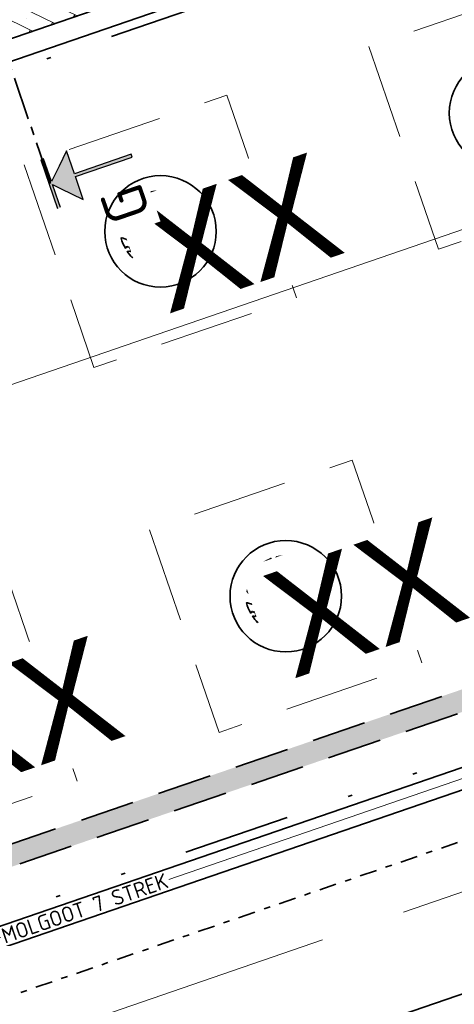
# Model space of a CAD drawing. Header units: metres. Extents: x 264779 to 275389, y 575281 to 580396.
# Tile 110 of 174: x 265398 to 265408, y 576994 to 577017. Entities that reach past the tile are written whole.
import ezdxf
from ezdxf.enums import TextEntityAlignment as Align

# ---------------------------------------------------------------- set-up
doc = ezdxf.new("R2018")
doc.units = ezdxf.units.M
for name, pattern in [('AM-AS', [16, 10, -2, 2, -2]), ('B-WE-RI-HWA_PVC_315-G', [10, 2, -1.125, 0.75, -1.125, 2, -1.125, 0.75, -1.125]), ('B-WE-VH-KANTOPSLUITING_TROTTOIRBAND_RWS_[AFMETINGEN1]-G', [10, 2.5, -1.5, 0, -1.5, 0, -1.5, 0, -1.5, 0, -1.5]), ('DASHED', [19.05, 12.7, -6.35]), ('HIDDEN', [9.525, 6.35, -3.175]), ('XX-CENTER', [8, 5, -1, 1, -1])]:
    doc.linetypes.add(name, pattern=pattern)
for name, color, linetype, lineweight in [('N-CO-AM-AS-G', 10, 'AM-AS', 9), ('N-OI-RI-ALGEMEEN-B.O.B.-T25', 7, 'Continuous', 25), ('N-OI-RI-ALGEMEEN-INFORMATIE-T25', 7, 'Continuous', 25), ('N-OI-RI-ALGEMEEN-VERHANG-T25', 7, 'Continuous', 25), ('N-WA-RI-DETAIL1-G', 1, 'HIDDEN', 18), ('N-WE-KL-TRACE-A', 7, 'Continuous', 25), ('N-WE-KL-TRACE-G', 7, 'DASHED', 35), ('N-WE-VH-GOOT_SBS-G', 40, 'Continuous', 35), ('N-WE-VH-KANTOPSLUITING_TROTTOIRBAND_RWS_110-220x250-G', 60, 'B-WE-VH-KANTOPSLUITING_TROTTOIRBAND_RWS_[AFMETINGEN1]-G', 35), ('N-WE-VH-VERHARDING_STRAATBAKSTEEN_DIKFORMAAT_KEPER-G', 40, 'Continuous', 35), ('X-XX-AL-AANPIJLING-T25', 7, 'Continuous', 25), ('X-XX-AL-PROFIELLIJN-S', 7, 'Continuous', 25), ('X-XX-AL-T18-1000', 10, 'Continuous', 18), ('X-XX-AL-VERWIJZING_DOORSNEDE-G', 7, 'XX-CENTER', 35)]:
    doc.layers.add(name, color=color, linetype=linetype, lineweight=lineweight)
for name, color, linetype, lineweight, true_color in [('N-GV-GR-BOOM-S', 7, 'Continuous', 35, 0x00a500), ('N-OI-RI-BELUCHTINGSDRAINAGE_PVC_160-G', 3, 'B-WE-RI-DRAINAGE_PVC_160-G', 35, 0x00ff00), ('N-OI-RI-HWA_PVC_315-G', 150, 'B-WE-RI-HWA_PVC_315-G', 35, 0x007fff), ('N-WE-VH-VERHARDING_STRAATBAKSTEEN_DIKFORMAAT_KEPER-ROOD-PAARS-A', 7, 'Continuous', 18, 0xa45729)]:
    doc.layers.add(name, color=color, linetype=linetype, lineweight=lineweight, true_color=true_color)
doc.layers.add('X-XX-AL-HULPLAAG-G', color=6, linetype='Continuous', lineweight=18, plot=False)
doc.styles.add('NLCS-ISO', font='NLCS-ISO.ttf')
doc.styles.add('NLCS-ISO-ANNOTATIVE-T18', font='NLCS-ISO.ttf', dxfattribs={"height": 1.8})
doc.styles.add('NLCS-ISO-ANNOTATIVE-T25', font='NLCS-ISO.ttf', dxfattribs={"height": 2.5})
doc.styles.get("Standard").update_dxf_attribs({"font": 'arial.ttf'})
doc.linetypes.add('B-WE-RI-DRAINAGE_PVC_160-G', pattern='A,10.25,-3,[160,NLCS.shx,S=0.25,R=0,X=0,Y=0],-3.5,["o",Standard,S=1,R=0,X=-0.35,Y=-0.35],-3.25', length=20)
doc.dimstyles.new('NLCS-ANNOTATIVE-T25-SCHRAP', dxfattribs={"dimtxt": 2.5, "dimasz": 1.4, "dimexe": 2, "dimexo": 2, "dimgap": 0.7, "dimtad": 1, "dimzin": 0, "dimtxsty": 'NLCS-ISO-ANNOTATIVE-T25', "dimblk": 'OBLIQUE', "dimcen": 2.5, "dimdle": 2, "dimclrd": 256, "dimclre": 256, "dimclrt": 256, "dimadec": 1, "dimazin": 0, "dimtfac": 1, "dimtofl": 0, "dimtmove": 1, "dimatfit": 0, "dimldrblk": 'OBLIQUE', "dimfxl": 2, "dimfxlon": 1, "dimtfillclr": 256, "dimtolj": 1, "dimtzin": 0, "dimlwd": 18, "dimlwe": 18, "dimarcsym": 0})

# ---------------------------------------------------------------- blocks, each defined once
blk = doc.blocks.new('_Oblique')
at = {"color": 0, "linetype": 'ByBlock', "lineweight": -2}
blk.add_line((-0.5, -0.5), (0.5, 0.5), dxfattribs=at)
blk = doc.blocks.new('*D110')
at = {"layer": 'Defpoints', "color": 0, "transparency": 16777216}
for p in [(265448.857, 577025.862), (265449.587, 577023.734), (265387.166, 577002.297)]:
    blk.add_point(p, dxfattribs=at)
at = {"layer": 'X-XX-AL-AANPIJLING-T25', "lineweight": 18, "transparency": 16777216}
for p, q in [((265448.986, 577025.484), (265448.727, 577026.24)), ((265386.057, 577004.295), (265449.235, 577025.992)), ((265386.565, 577004.047), (265386.305, 577004.803))]:
    blk.add_line(p, q, dxfattribs=at)
at = {"layer": 'X-XX-AL-AANPIJLING-T25', "lineweight": 18, "transparency": 16777216, "xscale": 0.28, "yscale": 0.28, "zscale": 0.28}
for p, rotation in [((265448.857, 577025.862), 18.95339913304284), ((265386.435, 577004.425), 198.9533991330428)]:
    blk.add_blockref('_Oblique', p, dxfattribs=dict(at, rotation=rotation))
at = {"layer": 'X-XX-AL-AANPIJLING-T25', "transparency": 16777216, "insert": (265415.314, 577014.808), "char_height": 0.5, "attachment_point": 5, "rotation": 18.9534, "style": 'NLCS-ISO-ANNOTATIVE-T25', "bg_fill": 3, "box_fill_scale": 1.1, "bg_fill_color": 256, "bg_fill_true_color": 13158600, "bg_fill_transparency": 0}
blk.add_mtext('\\A1;66,00', dxfattribs=at)
blk = doc.blocks.new('*U139')
for points in [[(-0.03, 63), (0.32, 63), (0.32, 60.18), (3.15, 62.99), (3.14, 60.16), (10.14, 60.15), (10.14, 59.81), (3.14, 59.82), (3.13, 56.99), (0.32, 59.83), (0.31, 57), (-0.04, 57)], [(-0.18, -3), (0.17, -3), (0.17, -0.18), (2.99, -3.01), (3, -0.18), (10, -0.19), (10, 0.15), (3, 0.16), (3.01, 2.99), (0.18, 0.17), (0.18, 3), (-0.17, 3)]]:
    blk.add_hatch(color=256).paths.add_polyline_path(points)
at = {"linetype": 'Continuous'}
for points in [[(-0.03, 63), (0.32, 63), (0.32, 60.18), (3.15, 62.99), (3.14, 60.16), (10.14, 60.15), (10.14, 59.81), (3.14, 59.82), (3.13, 56.99), (0.32, 59.83), (0.31, 57), (-0.04, 57), (-0.03, 63)], [(0.17, -3), (0.17, -2.33), (0.17, -0.18), (0.91, -0.92), (2.99, -3.01), (3, -0.18), (10, -0.19), (10, 0.15), (3, 0.16), (3.01, 2.99), (1.59, 1.58), (0.18, 0.17), (0.18, 3), (-0.17, 3), (-0.18, -3)]]:
    blk.add_lwpolyline(points, dxfattribs=at)
at = {"layer": 'X-XX-AL-VERWIJZING_DOORSNEDE-G'}
blk.add_lwpolyline([(0, 0), (0.14, 60)], dxfattribs=at)
at = {"char_height": 5, "attachment_point": 2, "rotation": 89.8649, "style": 'NLCS-ISO', "bg_fill": 3, "box_fill_scale": 1.15, "bg_fill_color": 256, "bg_fill_transparency": 0}
for insert in [(5.1, 64.38), (4.93, -5.11)]:
    blk.add_mtext('G', dxfattribs=dict(at, insert=insert))
blk = doc.blocks.new('*U161')
at = {"flags": 128}
blk.add_lwpolyline([(0, 0), (368.85, 126.68)], dxfattribs=at)
at = {"layer": 'N-OI-RI-ALGEMEEN-B.O.B.-T25', "lineweight": 30, "ltscale": 0.5, "oblique": 30, "flags": 5}
for tag, p in [('+0,00', (357.69, 122.32)), ('+0,01', (0.9, -0.22))]:
    blk.add_attdef(tag, text='', height=2.5, rotation=18.9552, dxfattribs=at).set_placement(p, align=Align.TOP_LEFT)
at = {"layer": 'N-OI-RI-ALGEMEEN-INFORMATIE-T25', "lineweight": 30, "ltscale": 0.5, "oblique": 30, "flags": 5}
blk.add_attdef('BETON%%C160', text='', height=2.5, rotation=18.9552, dxfattribs=at).set_placement((184.72, 66.59), align=Align.TOP_RIGHT)
at = {"layer": 'N-OI-RI-ALGEMEEN-VERHANG-T25', "lineweight": 30, "ltscale": 0.5, "oblique": 30, "flags": 5}
blk.add_attdef('1:1000', text='', height=2.5, rotation=18.9552, dxfattribs=at).set_placement((172.03, 58.55), align=Align.TOP_LEFT)
blk = doc.blocks.new('BOOM')
blk.add_lwpolyline([(0.4, 4.34), (0.41, 4.35), (0.41, 4.36), (0.42, 4.37), (0.43, 4.38), (0.44, 4.38), (0.44, 4.39), (0.45, 4.4), (0.46, 4.41), (0.46, 4.42), (0.47, 4.43), (0.47, 4.44), (0.48, 4.46), (0.48, 4.48), (0.47, 4.5), (0.47, 4.53), (0.44, 4.64, -0.52938), (0.49, 4.7, -0.087139), (2.05, 4.26, -0.372341), (2.11, 4.12), (2.17, 3.8), (2.01, 3.64), (1.84, 3.67), (1.63, 3.52), (1.71, 3.32), (1.92, 3.25), (2.5, 3.38), (2.64, 3.31), (2.63, 3.18), (2.5, 3.1), (2.38, 2.71), (2.53, 2.46), (2.92, 3.09, -0.504641), (3.14, 2.89, 0.331948), (3.27, 2.69, 0.282008), (3.68, 2.77), (3.65, 2.75, -0.512156), (3.84, 2.75, -0.16076), (4.7, -0.05), (4.59, -0.16), (4.59, -0.27), (4.48, -0.29), (4.5, -0.4), (4.33, -0.35), (4.28, -0.48), (4.48, -0.61), (4.55, -0.66), (4.66, -0.55, -0.106371), (4, -2.41), (3.42, -2.03), (3.31, -2.1), (3.24, -1.79), (3.03, -1.54), (2.79, -1.55), (2.79, -1.83), (2.61, -2.47), (2.64, -2.59), (2.77, -2.61), (3.62, -2.93, -0.236298), (-0.21, -4.62, 0.159625), (-0.32, -4.4, 0.350802), (-0.29, -4.17, -0.504641), (-0.55, -4.05), (-0.49, -3.84), (-0.6, -3.65), (-0.74, -3.67), (-0.76, -3.82), (-0.87, -3.88), (-1, -3.79), (-1.11, -3.2), (-1.19, -3.12), (-1.4, -3.13), (-1.46, -3.38), (-1.55, -3.41), (-1.63, -3.62), (-1.85, -3.5, 0.733583), (-1.77, -3.66, -0.861625), (-1.72, -3.81, 0.279978), (-1.88, -4.05), (-1.88, -4.06, -0.827056), (-2.04, -4.23, -0.116774), (-3.83, -2.36), (-3.79, -2.35), (-3.76, -2.34), (-3.74, -2.33), (-3.72, -2.32), (-3.71, -2.31), (-3.7, -2.3), (-3.69, -2.29), (-3.47, -2.01), (-3.47, -2), (-3.47, -1.99), (-3.46, -1.99), (-3.46, -1.98), (-3.46, -1.97), (-3.45, -1.96), (-3.45, -1.95), (-3.44, -1.94), (-3.44, -1.92), (-3.43, -1.91), (-3.42, -1.9), (-3.42, -1.88), (-3.41, -1.87), (-3.4, -1.85), (-3.39, -1.84), (-3.39, -1.82), (-3.38, -1.81), (-3.38, -1.79), (-3.38, -1.78), (-3.38, -1.77), (-3.38, -1.76), (-3.38, -1.75), (-3.38, -1.74), (-3.39, -1.73), (-3.4, -1.73), (-3.4, -1.72), (-3.41, -1.72), (-3.42, -1.72), (-3.43, -1.72), (-3.44, -1.72), (-3.45, -1.72), (-3.46, -1.71), (-3.47, -1.71), (-3.48, -1.71), (-3.49, -1.7), (-3.5, -1.69), (-3.52, -1.68), (-3.53, -1.67), (-3.54, -1.67), (-3.55, -1.66), (-3.56, -1.65), (-3.58, -1.64), (-3.59, -1.62), (-3.6, -1.61), (-3.83, -1.87), (-3.84, -1.86), (-3.85, -1.84), (-3.86, -1.83), (-3.87, -1.81), (-3.88, -1.8), (-3.89, -1.79), (-3.91, -1.78), (-3.94, -1.77), (-3.98, -1.78), (-4.04, -1.79), (-4.11, -1.81, -0.040997), (-4.42, -0.95), (-4.26, -0.97), (-4.11, -1.07), (-4.04, -1), (-3.95, -0.85), (-4.03, -0.72), (-3.99, -0.52), (-4.17, -0.51), (-4.29, -0.39), (-4.51, -0.53, -0.05814), (-4.6, 0.76), (-4.47, 0.74), (-3.96, 0.34), (-3.74, 0.41), (-2.88, 0.64), (-2.81, 0.92), (-3.14, 1.05), (-3.19, 1.16), (-3.8, 1.46), (-3.81, 1.63), (-4.02, 1.8), (-4.1, 1.97), (-3.96, 2.19), (-3.65, 2.24), (-3.36, 2.43), (-3.36, 2.62), (-3.54, 2.83), (-3.49, 2.92), (-3.56, 3.05, -0.13428), (-1.53, 4.46, -0.541727), (-1.47, 4.41), (-1.48, 4.28), (-1.48, 4.21), (-1.47, 4.16), (-1.46, 4.12), (-1.44, 4.09), (-1.42, 4.07), (-1.39, 4.05), (-1.37, 4.03), (-1.35, 4.02), (-1.33, 4), (-1.32, 3.99), (-1.3, 3.97), (-1.29, 3.96), (-1.27, 3.95), (-1.26, 3.94), (-1.24, 3.94), (-1.23, 3.94), (-1.21, 3.94), (-1.19, 3.95), (-1.17, 3.96), (-1.15, 3.97), (-1.14, 3.98), (-1.12, 3.99), (-1.1, 4), (-1.08, 4), (-1.06, 4.01), (-1.04, 4.01), (-1.02, 4.01), (-1, 4.02), (-0.98, 4.02), (-0.97, 4.02), (-0.95, 4.03), (-0.94, 4.04), (-0.92, 4.05), (-0.91, 4.06), (-0.9, 4.08), (-0.89, 3.99), (-0.87, 3.96), (-0.77, 3.8), (-0.56, 3.68), (-0.85, 4.16), (-0.85, 4.17), (-0.85, 4.18), (-0.84, 4.2), (-0.84, 4.21), (-0.85, 4.23), (-0.85, 4.24), (-0.86, 4.25), (-0.88, 4.27), (-0.9, 4.28), (-0.92, 4.3), (-0.94, 4.32), (-0.97, 4.35), (-1, 4.38), (-1.03, 4.42), (-1.11, 4.52, -0.543104), (-1.08, 4.59, -0.046766), (-0.22, 4.72, -0.385168), (-0.17, 4.68), (-0.14, 4.5), (-0.13, 4.45), (-0.11, 4.41), (-0.1, 4.38), (-0.08, 4.37), (-0.06, 4.36), (-0.04, 4.36), (-0.03, 4.36), (-0.01, 4.36), (0.01, 4.35), (0.02, 4.35), (0.04, 4.34), (0.06, 4.34), (0.07, 4.33), (0.09, 4.32), (0.1, 4.32), (0.11, 4.31), (0.13, 4.3), (0.14, 4.3), (0.15, 4.29), (0.17, 4.28), (0.18, 4.28), (0.19, 4.27), (0.19, 4.26), (0.2, 4.25), (0.21, 4.24), (0.21, 4.23), (0.22, 4.23), (0.22, 4.22), (0.23, 4.21), (0.23, 4.21), (0.24, 4.2), (0.25, 4.2), (0.26, 4.2), (0.27, 4.21), (0.28, 4.21), (0.29, 4.22), (0.3, 4.22), (0.31, 4.23), (0.32, 4.24), (0.33, 4.26), (0.34, 4.27), (0.35, 4.28), (0.36, 4.3), (0.37, 4.31), (0.38, 4.32), (0.39, 4.33)], format="xyb", close=True)
blk.add_circle((0, 0), 0.138)
at = {"lineweight": 30, "flags": 104}
blk.add_attdef('01', text='', height=1.8, dxfattribs=at).set_placement((-2.45, 3.09), align=Align.TOP_LEFT)

msp = doc.modelspace()

# ---------------------------------------------------------------- hatches: boundary and pattern name
at = {"layer": 'N-WE-KL-TRACE-A'}
h = msp.add_hatch(dxfattribs=at)
h.set_pattern_fill('DOTS', color=256, scale=0.5, angle=-0.069)
h.set_pattern_definition([(19.019479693, (53607.36198, 115305.85214), (0.02330677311, 0.175950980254), [0, -0.15875])])
h.paths.add_polyline_path([(265327.755, 576975.274), (265328.284, 576973.732), (265330.649, 576974.544), (265330.811, 576974.071), (265328.447, 576973.259), (265331.026, 576965.75), (265333.39, 576966.562), (265333.553, 576966.089), (265330.715, 576965.115), (265327.282, 576975.112), (265302.25, 576966.515), (265296.331, 576983.937), (265248.543, 576967.444), (265253.844, 576952.084), (265253.371, 576951.921), (265248.07, 576967.281), (265234.364, 576962.551), (265234.2, 576963.023), (265259.96, 576971.913), (265257.072, 576980.279), (265257.545, 576980.442), (265260.432, 576972.076), (265286.9, 576981.211), (265284.013, 576989.577), (265284.486, 576989.74), (265287.373, 576981.374), (265296.17, 576984.41), (265285.353, 577016.246), (265286.915, 577016.777), (265303.28, 576968.613), (265380.151, 576995.012), (265363.785, 577042.669), (265365.346, 577043.205), (265374.891, 577015.41), (265455.352, 577043.041), (265455.888, 577041.481), (265375.427, 577013.849), (265382.777, 576992.446), (265464.49, 577020.508), (265464.652, 577020.035), (265462.288, 577019.223), (265464.867, 577011.713), (265467.231, 577012.525), (265467.393, 577012.052), (265464.556, 577011.078), (265461.815, 577019.06), (265382.94, 576991.973), (265393.03, 576962.587), (265427.338, 576974.369), (265424.627, 576982.267), (265426.188, 576982.803), (265428.899, 576974.905), (265473.51, 576990.225), (265474.05, 576988.666), (265393.566, 576961.027), (265400.927, 576939.596), (265399.367, 576939.06), (265392.005, 576960.491), (265390.587, 576960.004), (265390.051, 576961.564), (265391.47, 576962.051), (265380.687, 576993.452), (265356.28, 576985.07), (265359.713, 576975.073), (265356.876, 576974.099), (265356.713, 576974.571), (265359.078, 576975.383), (265356.499, 576982.893), (265354.134, 576982.081), (265353.972, 576982.554), (265356.336, 576983.366), (265355.807, 576984.907)])
at = {"layer": 'N-WE-VH-VERHARDING_STRAATBAKSTEEN_DIKFORMAAT_KEPER-ROOD-PAARS-A'}
h = msp.add_hatch(dxfattribs=at)
h.set_pattern_fill('AVH-SBS_DIKFORMAAT_KEPER', color=256, scale=28.125, angle=134.86, pattern_type=2)
h.set_pattern_definition([(153.94852576, (52525.60482, 115542.10574), (-0.51914757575, -0.1782353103), [1.5525, -0.77625]), (63.94852576, (52525.09345, 115541.05967), (-0.51914757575, -0.1782353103), [1.5525, -0.77625]), (153.94852576, (52524.64786, 115542.35754), (-0.51914757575, -0.1782353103), [0, -2.32875]), (153.94852576, (52525.1748, 115541.66794), (-0.51914757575, -0.1782353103), [0, -2.32875])])
h.paths.add_polyline_path([(265398.112, 577019.684), (265399.086, 577016.846), (265389.629, 577013.598), (265388.654, 577016.436)])

# ---------------------------------------------------------------- linework, layer by layer
at = {"layer": 'N-CO-AM-AS-G'}
msp.add_lwpolyline([(265289.228, 576955.593), (265507.809, 577030.658)], dxfattribs=at)
at = {"layer": 'N-WA-RI-DETAIL1-G', "ltscale": 0.35, "flags": 128}
for points in [[(265405.699, 577016.063), (265407.323, 577011.334), (265412.052, 577012.958), (265410.428, 577017.687)], [(265397.66, 577013.302), (265399.284, 577008.573), (265404.013, 577010.197), (265402.389, 577014.926)], [(265400.583, 577004.79), (265402.207, 577000.061), (265406.936, 577001.685), (265405.312, 577006.414)], [(265392.544, 577002.03), (265394.168, 576997.301), (265398.897, 576998.925), (265397.273, 577003.654)]]:
    msp.add_lwpolyline(points, close=True, dxfattribs=at)
at = {"layer": 'N-WE-KL-TRACE-G', "ltscale": 0.1}
for points in [[(265455.888, 577041.481), (265375.427, 577013.849), (265382.777, 576992.446), (265464.49, 577020.508)], [(265461.815, 577019.06), (265382.94, 576991.973), (265393.03, 576962.587), (265427.338, 576974.369)]]:
    msp.add_lwpolyline(points, dxfattribs=at)
at = {"layer": 'N-WE-VH-GOOT_SBS-G', "flags": 128}
for points in [[(265387.866, 576998.719), (265385.592, 577005.339, -0.414214), (265389.629, 577013.598), (265440.701, 577031.137, -0.414214), (265448.96, 577027.101), (265451.233, 577020.48, -0.414214), (265447.197, 577012.222), (265396.125, 576994.683, -0.414214)], [(265389.791, 577013.125), (265440.863, 577030.664, -0.414214), (265448.487, 577026.939), (265450.76, 577020.318, -0.414214), (265447.034, 577012.695), (265395.962, 576995.155, -0.414214), (265388.339, 576998.881), (265386.065, 577005.502, -0.414214)], [(265404.082, 576971.511), (265455.154, 576989.05, 0.414214), (265459.191, 576997.309), (265456.917, 577003.929, 0.414214), (265448.658, 577007.966), (265397.586, 576990.427, 0.414214), (265393.55, 576982.168), (265395.823, 576975.547, 0.414214)]]:
    msp.add_lwpolyline(points, format="xyb", close=True, dxfattribs=at)
at = {"layer": 'N-WE-VH-KANTOPSLUITING_TROTTOIRBAND_RWS_110-220x250-G', "ltscale": 0.99999, "flags": 128}
msp.add_lwpolyline([(265389.862, 577012.917), (265440.935, 577030.456, -0.414214), (265448.279, 577026.867), (265450.552, 577020.247, -0.414214), (265446.963, 577012.903), (265395.891, 576995.364, -0.414214), (265388.547, 576998.953), (265386.273, 577005.573, -0.414214)], format="xyb", close=True, dxfattribs=at)
at = {"layer": 'N-WE-VH-VERHARDING_STRAATBAKSTEEN_DIKFORMAAT_KEPER-G', "flags": 128}
for points in [[(265387.866, 576998.719), (265385.592, 577005.339, -0.414214), (265389.629, 577013.598), (265440.701, 577031.137, -0.414214), (265448.96, 577027.101), (265451.233, 577020.48, -0.414214), (265447.197, 577012.222), (265396.125, 576994.683, -0.414214)], [(265404.082, 576971.511), (265455.154, 576989.05, 0.414214), (265459.191, 576997.309), (265456.917, 577003.929, 0.414214), (265448.658, 577007.966), (265397.586, 576990.427, 0.414214), (265393.55, 576982.168), (265395.823, 576975.547, 0.414214)]]:
    msp.add_lwpolyline(points, format="xyb", close=True, dxfattribs=at)
at = {"layer": 'X-XX-AL-HULPLAAG-G'}
msp.add_line((265396.256, 576994.992), (265446.903, 577012.385), dxfattribs=at)
msp.add_line((265396.256, 576994.992), (265446.903, 577012.385), dxfattribs=at)
for points in [[(265288.498, 576957.722), (265312.113, 576965.831), (265325.146, 576970.307), (265343.031, 576976.449), (265360.263, 576982.367), (265372.841, 576986.687), (265451.324, 577013.639), (265466.287, 577018.777), (265498.027, 577029.678), (265507.078, 577032.786)], [(265289.959, 576953.465), (265313.574, 576961.575), (265326.607, 576966.051), (265344.493, 576972.193), (265361.724, 576978.111), (265374.303, 576982.431), (265452.786, 577009.383), (265467.748, 577014.521), (265499.489, 577025.422), (265508.54, 577028.53)]]:
    msp.add_lwpolyline(points, dxfattribs=at)

# ---------------------------------------------------------------- block references
at = {"layer": 'N-GV-GR-BOOM-S'}
ref = msp.add_blockref('BOOM', (265400.837, 577011.75), dxfattribs=dict(at, xscale=0.2, yscale=0.2, zscale=0.2, rotation=19.0885257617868))
lines = msp.add_mtext('XX', dxfattribs={"layer": '0', "insert": (265400.172, 577012.175), "char_height": 2.5, "attachment_point": 1, "rotation": 19.0885, "bg_fill": 3, "box_fill_scale": 1.125, "bg_fill_color": 256, "bg_fill_transparency": 0})
ref.add_attrib('01', '', (265400.172, 577012.175)).embed_mtext(lines)
ref = msp.add_blockref('BOOM', (265403.76, 577003.238), dxfattribs=dict(at, xscale=0.2, yscale=0.2, zscale=0.2, rotation=19.0885257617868))
lines = msp.add_mtext('XX', dxfattribs={"layer": '0', "insert": (265403.095, 577003.663), "char_height": 2.5, "attachment_point": 1, "rotation": 19.0885, "bg_fill": 3, "box_fill_scale": 1.125, "bg_fill_color": 256, "bg_fill_transparency": 0})
ref.add_attrib('01', '', (265403.095, 577003.663)).embed_mtext(lines)
ref = msp.add_blockref('BOOM', (265395.721, 577000.477), dxfattribs=dict(at, xscale=0.2, yscale=0.2, zscale=0.2, rotation=19.0885257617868))
lines = msp.add_mtext('XX', dxfattribs={"layer": '0', "insert": (265395.056, 577000.902), "char_height": 2.5, "attachment_point": 1, "rotation": 19.0885, "bg_fill": 3, "box_fill_scale": 1.125, "bg_fill_color": 256, "bg_fill_transparency": 0})
ref.add_attrib('01', '', (265395.056, 577000.902)).embed_mtext(lines)

# ---------------------------------------------------------------- next in the draw order: block references
at = {"layer": 'X-XX-AL-PROFIELLIJN-S', "xscale": 0.2, "yscale": 0.2, "zscale": 0.2, "rotation": 19.0885257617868}
msp.add_blockref('*U139', (265398.273, 577012.866), dxfattribs=at)

# ---------------------------------------------------------------- next in the draw order: texts
at = {"layer": 'X-XX-AL-T18-1000', "insert": (265399.07, 576995.958), "char_height": 0.36, "width": 4.0716, "attachment_point": 5, "rotation": 18.9534, "style": 'NLCS-ISO-ANNOTATIVE-T18', "bg_fill": 3, "box_fill_scale": 1.1, "bg_fill_color": 256, "bg_fill_transparency": 0}
msp.add_mtext('MOLGOOT 7 STREK', dxfattribs=at)

# ---------------------------------------------------------------- next in the draw order: linework, layer by layer
at = {"layer": 'X-XX-AL-HULPLAAG-G'}
msp.add_line((265398.273, 577012.866), (265397.948, 577013.812), dxfattribs=at)

# ---------------------------------------------------------------- next in the draw order: block references
at = {"layer": 'N-OI-RI-HWA_PVC_315-G', "xscale": 0.2, "yscale": 0.2, "zscale": 0.2}
msp.add_blockref('*U161', (265387.529, 576990.541), dxfattribs=at)

# ---------------------------------------------------------------- next in the draw order: dimensions: what is measured, and where the dimension line sits
at = {"layer": 'X-XX-AL-AANPIJLING-T25'}
dim = msp.add_linear_dim(base=(265448.857, 577025.862), p1=(265387.166, 577002.297), p2=(265449.587, 577023.734), angle=18.9534, dimstyle='NLCS-ANNOTATIVE-T25-SCHRAP', override={"dimtfill": 1}, dxfattribs=at)
dim.commit()
dim.dimension.update_dxf_attribs({"geometry": '*D110', "text_midpoint": (265415.457, 577014.392), "dimtype": 160})

# ---------------------------------------------------------------- next in the draw order: linework, layer by layer
at = {"layer": 'N-OI-RI-BELUCHTINGSDRAINAGE_PVC_160-G'}
for centre in [(265408.876, 577014.511), (265400.837, 577011.75), (265403.76, 577003.238)]:
    msp.add_circle(centre, 1.3, dxfattribs=at)

doc.saveas('drawing.dxf')
